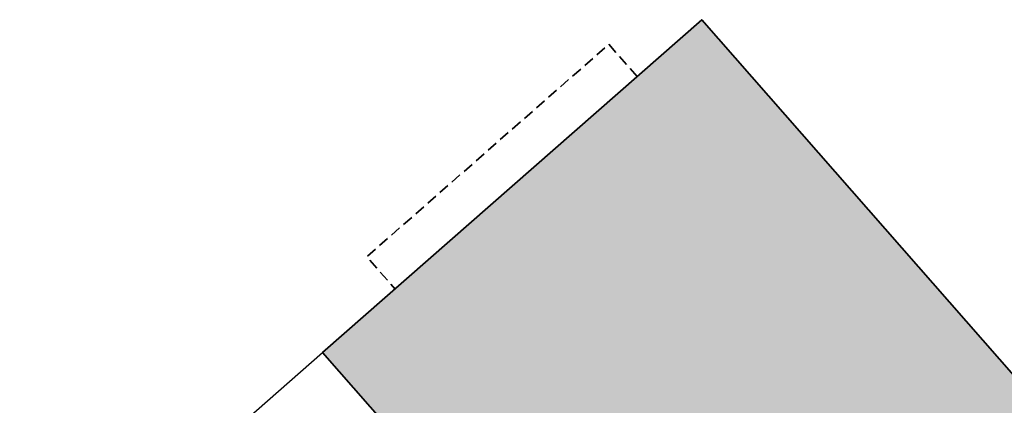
# Model space of a CAD drawing. Header units: metres. Extents: x 104098 to 104607, y 427853 to 428230.
# Tile 2 of 147: x 104181 to 104227, y 428086 to 428104. Entities that reach past the tile are written whole.
import ezdxf

# ---------------------------------------------------------------- set-up
doc = ezdxf.new("R2010")
doc.units = ezdxf.units.M
doc.linetypes.add('DASHED', pattern=[0.75, 0.5, -0.25])
doc.layers.add('N-WE-OG-BEBOUWING-G_SteMar', color=7, linetype='Continuous', lineweight=35)
doc.layers.add('N-WE-VH-VERHARDING-GD', color=7, linetype='Continuous', lineweight=25)
doc.layers.add('N-WE-VH-VERHARDING-AP_BEBOUWING', color=7, linetype='Continuous', true_color=0xcfcfcf)

msp = doc.modelspace()

# ---------------------------------------------------------------- hatches: boundary and pattern name
at = {"layer": 'N-WE-VH-VERHARDING-AP_BEBOUWING'}
h = msp.add_hatch(color=256, dxfattribs=at)
h.dxf.hatch_style = 1
h.paths.add_polyline_path([(104233.78, 428079.857), (104216.072, 428064.317), (104195.156, 428088.151), (104212.865, 428103.691)])

# ---------------------------------------------------------------- linework, layer by layer
at = {"layer": 'N-WE-OG-BEBOUWING-G_SteMar'}
msp.add_lwpolyline([(104233.78, 428079.857), (104216.072, 428064.317), (104195.156, 428088.151), (104212.865, 428103.691)], close=True, dxfattribs=at)
at = {"layer": 'N-WE-OG-BEBOUWING-G_SteMar', "linetype": 'DASHED', "flags": 128}
msp.add_lwpolyline([(104209.843, 428101.039), (104208.524, 428102.543), (104197.219, 428092.622), (104198.539, 428091.119)], dxfattribs=at)
at = {"layer": 'N-WE-VH-VERHARDING-GD', "flags": 128}
msp.add_lwpolyline([(104181.008, 428075.735), (104195.156, 428088.151)], dxfattribs=at)

doc.saveas('drawing.dxf')
